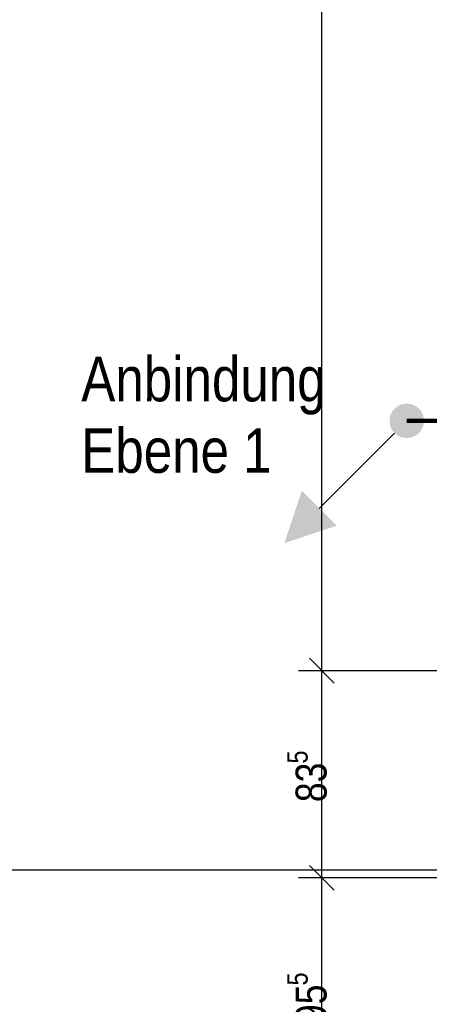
# Model space of a CAD drawing. Header units: metres. Extents: x -2 to 57.6, y -0.5 to 41.5.
# Tile 5 of 41: x 8.7 to 12, y 14 to 21.9. Entities that reach past the tile are written whole.
import ezdxf
from ezdxf.enums import TextEntityAlignment as Align

# ---------------------------------------------------------------- set-up
doc = ezdxf.new("R2010")
doc.units = ezdxf.units.M
for name, color, linetype in [('ITB_ELT_Blitzschutz', 5, 'Continuous'), ('ITB_ELT_TXT_Blitzschutz', 7, 'Continuous'), ('ITB_XXX_xRef', 251, 'Continuous')]:
    doc.layers.add(name, color=color, linetype=linetype)
doc.styles.add('ARIAL NARROW', font='txt', dxfattribs={"height": 0.2})

# ---------------------------------------------------------------- blocks, each defined once
blk = doc.blocks.new('ITB_1003-ID-102-8-535-128')
at = {"layer": 'ITB_XXX_xRef', "lineweight": 25}
for p, q in [((206.6555, 165.0907), (206.6555, 177.0942)), ((206.5555, 165.1907), (206.7555, 164.9907)), ((207.6555, 165.0907), (206.468, 165.0907)), ((206.6555, 163.4184), (206.6555, 165.0907)), ((206.5555, 163.5184), (206.7555, 163.3184)), ((208.0812, 163.4791), (203.2517, 163.4791)), ((207.6555, 163.4184), (206.468, 163.4184)), ((206.6555, 161.5063), (206.6555, 163.4184))]:
    blk.add_line(p, q, dxfattribs=at)
at = {"layer": 'ITB_XXX_xRef', "lineweight": 25, "style": 'ARIAL NARROW'}
for s, height, p, p2 in [('5', 0.165, (206.5416, 164.3406), (206.5416, 164.4458)), ('83', 0.25, (206.6941, 164.0292), (206.6941, 164.348)), ('5', 0.165, (206.5416, 162.5484), (206.5416, 162.6536)), ('95', 0.25, (206.6941, 162.237), (206.6941, 162.5558))]:
    blk.add_text(s, height=height, rotation=90, dxfattribs=at).set_placement(p, p2, align=Align.FIT)
blk = doc.blocks.new('Blitzschutz-Bauteile-ID-42-8-535-513')
at = {"layer": 'ITB_ELT_Blitzschutz', "lineweight": 30}
for points in [[(0.14, 0), (0.1331, 0.0433), (0.1133, 0.0823), (0.0823, 0.1133), (0.0433, 0.1331), (0, 0.14), (-0.0433, 0.1331), (-0.0823, 0.1133), (-0.1133, 0.0823), (-0.1331, 0.0433), (-0.14, 0), (-0.1331, -0.0433), (-0.1133, -0.0823), (-0.0823, -0.1133), (-0.0433, -0.1331), (0, -0.14), (0.0433, -0.1331), (0.0823, -0.1133), (0.1133, -0.0823), (0.1331, -0.0433)], [(-0.988, -0.988), (-0.5637, -0.8466), (-0.8466, -0.5637)]]:
    blk.add_hatch(color=5, dxfattribs=at).paths.add_polyline_path(points)
at = {"layer": 'ITB_ELT_Blitzschutz', "color": 5, "lineweight": 30}
blk.add_lwpolyline([(-0.1, -0.1), (-0.7081, -0.7081)], dxfattribs=at)
blk = doc.blocks.new('Text-Text- Anbindung--Ebene 1-ID-42-8-535-545')
at = {"layer": 'ITB_ELT_TXT_Blitzschutz', "color": 7, "lineweight": 5, "style": 'ARIAL NARROW'}
for s, width, p, p2 in [('Anbindung', 0.999396, (0, 0), (1.9721, 0)), ('Ebene 1', 0.999486, (0, -0.5771), (1.5365, -0.5771))]:
    blk.add_text(s, height=0.36, dxfattribs=dict(at, width=width)).set_placement(p, p2, align=Align.FIT)

msp = doc.modelspace()

# ---------------------------------------------------------------- block references
at = {"layer": 'ITB_XXX_xRef', "lineweight": 25}
msp.add_blockref('ITB_1003-ID-102-8-535-128', (-195.4999, -148.4381), dxfattribs=at)

# ---------------------------------------------------------------- next in the draw order: linework, layer by layer
at = {"layer": 'ITB_ELT_Blitzschutz', "color": 5, "lineweight": 100}
msp.add_line((13.8836, 18.6705), (11.8414, 18.6705), dxfattribs=at)

# ---------------------------------------------------------------- next in the draw order: block references
at = {"layer": 'ITB_ELT_Blitzschutz', "color": 5, "lineweight": 30}
msp.add_blockref('Blitzschutz-Bauteile-ID-42-8-535-513', (11.8414, 18.6705), dxfattribs=at)
at = {"layer": 'ITB_ELT_TXT_Blitzschutz', "color": 7, "lineweight": 5}
msp.add_blockref('Text-Text- Anbindung--Ebene 1-ID-42-8-535-545', (9.2142, 18.8276), dxfattribs=at)

doc.saveas('drawing.dxf')
